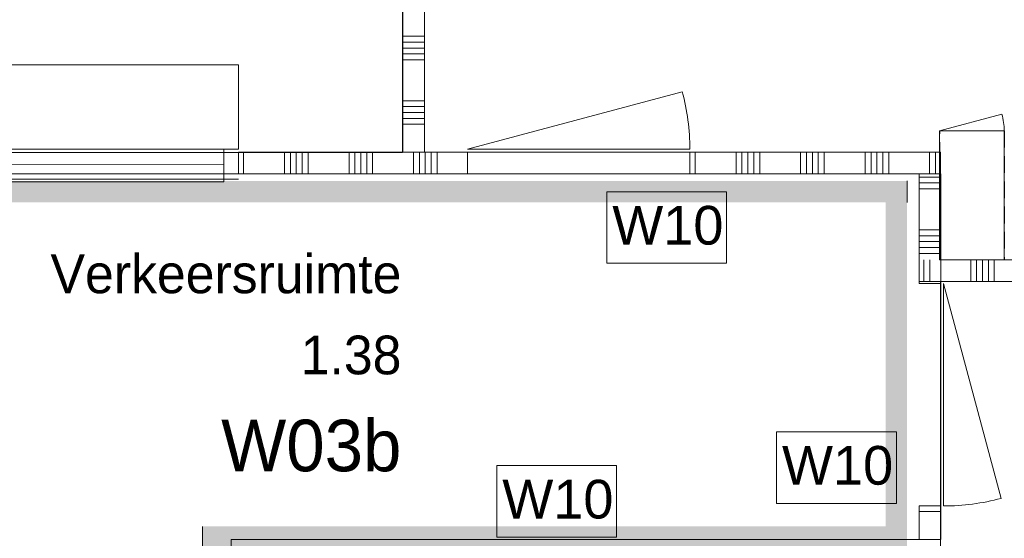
# Model space of a CAD drawing. Header units: millimetres. Extents: x -850 to 154668, y -25041 to 71030.
# Tile 125 of 211: x 15268 to 19846, y 57966 to 60377. Entities that reach past the tile are written whole.
import ezdxf
from ezdxf.enums import TextEntityAlignment as Align

# ---------------------------------------------------------------- set-up
doc = ezdxf.new("R2010")
doc.units = ezdxf.units.MM
doc.header["$MEASUREMENT"] = 0
doc.linetypes.add('B0702', pattern=[117.37, 78.119999, -39.250001])
for name, color, linetype in [('New_22 NC Binnenwanden', 7, 'Continuous'), ('New_22 NC Binnenwanden Deuren', 7, 'Continuous'), ('New_22 NC Binnenwanden Doorsnede-arcering', 7, 'Continuous'), ('New_22 NC Binnenwanden Laagscheidingslijnen', 7, 'Continuous'), ('New_22 NC Binnenwanden Ramen', 7, 'Continuous'), ('New_72 VI kastenwanden', 7, 'Continuous'), ('New_Info Wandafwerking aanduiding', 7, 'Continuous'), ('New_Info Wandafwerking aanduiding Doorsnede-arcering', 7, 'Continuous'), ('New_Z Ruimtefuncties', 7, 'Continuous'), ('New_Z Ruimtefuncties Zone omranding', 7, 'Continuous'), ('New_Z Ruimtefuncties Zone tekst', 7, 'Continuous')]:
    doc.layers.add(name, color=color, linetype=linetype)
doc.styles.add('GENERATED_STYLE_1', font='txt')
doc.styles.add('GENERATED_STYLE_2', font='txt')

# ---------------------------------------------------------------- blocks, each defined once
blk = doc.blocks.new('Kast basis 1D 22_9')
at = {"layer": 'New_72 VI kastenwanden', "color": 1, "linetype": 'Continuous', "lineweight": 0}
for p, q in [((0, 600), (300, 600)), ((0, 0), (0, 600)), ((300, 0), (300, 600)), ((0, 0), (300, 0)), ((0, 0), (289.8, -77.6))]:
    blk.add_line(p, q, dxfattribs=at)
blk.add_arc((0, 0), 300, 345, 0, dxfattribs=at)
blk = doc.blocks.new('Kast wand 1D 22_8')
at = {"layer": 'New_72 VI kastenwanden', "color": 1, "linetype": 'B0702', "lineweight": 0}
for p, q in [((300, 600), (0, 600)), ((0, 600), (0, 0)), ((300, 0), (300, 600)), ((0, 0), (300, 0))]:
    blk.add_line(p, q, dxfattribs=at)
blk = doc.blocks.new('*X2209')
at = {"layer": 'New_22 NC Binnenwanden Doorsnede-arcering', "color": 254, "linetype": 'Continuous', "lineweight": 0, "true_color": 0xe9ebeb}
for p, q in [((17118.6, 60300), (17050, 60300)), ((17118.6, 60272.6), (17050, 60272.6)), ((17150, 60300), (17118.6, 60300)), ((17150, 60272.6), (17118.6, 60272.6)), ((17118.6, 60245.1), (17050, 60245.1)), ((17118.6, 60217.7), (17050, 60217.7)), ((17150, 60245.1), (17118.6, 60245.1)), ((17150, 60217.7), (17118.6, 60217.7)), ((17118.6, 60190.3), (17050, 60190.3)), ((17150, 60190.3), (17118.6, 60190.3)), ((17118.6, 60000), (17050, 60000)), ((17150, 60000), (17118.6, 60000)), ((17118.6, 59972.6), (17050, 59972.6)), ((17118.6, 59945.1), (17050, 59945.1)), ((17150, 59972.6), (17118.6, 59972.6)), ((17150, 59945.1), (17118.6, 59945.1)), ((17118.6, 59917.7), (17050, 59917.7)), ((17118.6, 59890.3), (17050, 59890.3)), ((17150, 59917.7), (17118.6, 59917.7)), ((17150, 59890.3), (17118.6, 59890.3))]:
    blk.add_line(p, q, dxfattribs=at)
blk = doc.blocks.new('Wall_404_2', base_point=(17050, 66760))
at = {"layer": 'New_22 NC Binnenwanden', "color": 8, "linetype": 'Continuous', "lineweight": 0, "true_color": 0x778488, "flags": 128}
for points in [[(17050, 66760), (17050, 59760.3)], [(17150, 59760.3), (17150, 66760)], [(17050, 59760.3), (17150, 59760.3)]]:
    blk.add_lwpolyline(points, dxfattribs=at)
at = {"layer": 'New_22 NC Binnenwanden', "color": 8, "lineweight": 0, "true_color": 0x778488}
blk.add_blockref('*X2209', (0, 0), dxfattribs=at)
blk = doc.blocks.new('*X2453')
at = {"layer": 'New_22 NC Binnenwanden Doorsnede-arcering', "color": 254, "linetype": 'Continuous', "lineweight": 0, "true_color": 0xe9ebeb}
for p, q in [((19690.3, 59201.9), (19690.3, 59259.9)), ((19717.7, 59201.9), (19717.7, 59259.9)), ((19745.2, 59201.9), (19745.2, 59259.9)), ((19772.6, 59201.9), (19772.6, 59259.9)), ((19800, 59201.9), (19800, 59259.9)), ((19990.3, 59201.9), (19990.3, 59259.9)), ((20017.7, 59201.9), (20017.7, 59259.9)), ((20045.2, 59201.9), (20045.2, 59259.9)), ((20072.6, 59201.9), (20072.6, 59259.9)), ((20100, 59201.9), (20100, 59259.9)), ((20290.3, 59201.9), (20290.3, 59259.9)), ((20317.7, 59201.9), (20317.7, 59259.9)), ((20345.2, 59201.9), (20345.2, 59259.9)), ((20372.6, 59201.9), (20372.6, 59259.9)), ((20400, 59201.9), (20400, 59259.9)), ((20590.3, 59201.9), (20590.3, 59259.9)), ((20617.7, 59201.9), (20617.7, 59259.9)), ((20645.2, 59201.9), (20645.2, 59259.9)), ((20672.6, 59201.9), (20672.6, 59259.9)), ((20700, 59201.9), (20700, 59259.9)), ((20890.3, 59201.9), (20890.3, 59259.9)), ((20917.7, 59201.9), (20917.7, 59259.9)), ((20945.2, 59201.9), (20945.2, 59259.9)), ((20972.6, 59201.9), (20972.6, 59259.9)), ((21000, 59201.9), (21000, 59259.9)), ((21190.3, 59201.9), (21190.3, 59259.9)), ((21217.7, 59201.9), (21217.7, 59259.9)), ((21245.2, 59201.9), (21245.2, 59259.9)), ((21272.6, 59201.9), (21272.6, 59259.9)), ((21300, 59201.9), (21300, 59259.9)), ((21490.3, 59201.9), (21490.3, 59259.9)), ((21517.7, 59201.9), (21517.7, 59259.9)), ((21545.2, 59201.9), (21545.2, 59259.9)), ((21572.6, 59201.9), (21572.6, 59259.9)), ((21600, 59201.9), (21600, 59259.9)), ((21790.3, 59201.9), (21790.3, 59259.9)), ((21817.7, 59201.9), (21817.7, 59259.9)), ((21845.2, 59201.9), (21845.2, 59259.9)), ((21872.6, 59201.9), (21872.6, 59259.9)), ((21900, 59201.9), (21900, 59259.9)), ((22090.3, 59201.9), (22090.3, 59259.9)), ((22117.7, 59201.9), (22117.7, 59259.9)), ((22145.2, 59201.9), (22145.2, 59259.9)), ((22172.6, 59201.9), (22172.6, 59259.9)), ((22200, 59201.9), (22200, 59259.9)), ((19690.3, 59159.9), (19690.3, 59201.9)), ((19717.7, 59159.9), (19717.7, 59201.9)), ((19745.2, 59159.9), (19745.2, 59201.9)), ((19772.6, 59159.9), (19772.6, 59201.9)), ((19800, 59159.9), (19800, 59201.9)), ((19990.3, 59159.9), (19990.3, 59201.9)), ((20017.7, 59159.9), (20017.7, 59201.9)), ((20045.2, 59159.9), (20045.2, 59201.9)), ((20072.6, 59159.9), (20072.6, 59201.9)), ((20100, 59159.9), (20100, 59201.9)), ((20290.3, 59159.9), (20290.3, 59201.9)), ((20317.7, 59159.9), (20317.7, 59201.9)), ((20345.2, 59159.9), (20345.2, 59201.9)), ((20372.6, 59159.9), (20372.6, 59201.9)), ((20400, 59159.9), (20400, 59201.9)), ((20590.3, 59159.9), (20590.3, 59201.9)), ((20617.7, 59159.9), (20617.7, 59201.9)), ((20645.2, 59159.9), (20645.2, 59201.9)), ((20672.6, 59159.9), (20672.6, 59201.9)), ((20700, 59159.9), (20700, 59201.9)), ((20890.3, 59159.9), (20890.3, 59201.9)), ((20917.7, 59159.9), (20917.7, 59201.9)), ((20945.2, 59159.9), (20945.2, 59201.9)), ((20972.6, 59159.9), (20972.6, 59201.9)), ((21000, 59159.9), (21000, 59201.9)), ((21190.3, 59159.9), (21190.3, 59201.9)), ((21217.7, 59159.9), (21217.7, 59201.9)), ((21245.2, 59159.9), (21245.2, 59201.9)), ((21272.6, 59159.9), (21272.6, 59201.9)), ((21300, 59159.9), (21300, 59201.9)), ((21490.3, 59159.9), (21490.3, 59201.9)), ((21517.7, 59159.9), (21517.7, 59201.9)), ((21545.2, 59159.9), (21545.2, 59201.9)), ((21572.6, 59159.9), (21572.6, 59201.9)), ((21600, 59159.9), (21600, 59201.9)), ((21790.3, 59159.9), (21790.3, 59201.9)), ((21817.7, 59159.9), (21817.7, 59201.9)), ((21845.2, 59159.9), (21845.2, 59201.9)), ((21872.6, 59159.9), (21872.6, 59201.9)), ((21900, 59159.9), (21900, 59201.9)), ((22090.3, 59159.9), (22090.3, 59201.9)), ((22117.7, 59159.9), (22117.7, 59201.9)), ((22145.2, 59159.9), (22145.2, 59201.9)), ((22172.6, 59159.9), (22172.6, 59201.9)), ((22200, 59159.9), (22200, 59201.9))]:
    blk.add_line(p, q, dxfattribs=at)
blk = doc.blocks.new('*X2454')
at = {"layer": 'New_22 NC Binnenwanden Doorsnede-arcering', "color": 254, "linetype": 'Continuous', "lineweight": 0, "true_color": 0xe9ebeb}
for p, q in [((19500, 59201.9), (19500, 59209.9)), ((19472.6, 59159.9), (19472.6, 59182.5)), ((19500, 59159.9), (19500, 59201.9))]:
    blk.add_line(p, q, dxfattribs=at)
blk = doc.blocks.new('*X2455')
at = {"layer": 'New_22 NC Binnenwanden Doorsnede-arcering', "color": 254, "linetype": 'Continuous', "lineweight": 0, "true_color": 0xe9ebeb}
for p, q in [((19472.6, 59201.9), (19472.6, 59259.9)), ((19500, 59209.9), (19500, 59259.9)), ((19472.6, 59182.5), (19472.6, 59201.9))]:
    blk.add_line(p, q, dxfattribs=at)
blk = doc.blocks.new('Wall_479_2', base_point=(19550, 59159.9))
at = {"layer": 'New_22 NC Binnenwanden', "color": 8, "linetype": 'Continuous', "lineweight": 0, "true_color": 0x778488, "flags": 128}
for points in [[(19450, 59159.9), (19450, 59259.9)], [(22250, 59259.9), (19550, 59259.9)], [(19450, 59159.9), (22250, 59159.9)]]:
    blk.add_lwpolyline(points, dxfattribs=at)
at = {"layer": 'New_22 NC Binnenwanden', "color": 8, "lineweight": 0, "true_color": 0x778488}
for name in ['*X2455', '*X2453', '*X2454']:
    blk.add_blockref(name, (0, 0), dxfattribs=at)
blk = doc.blocks.new('*X2637')
at = {"layer": 'New_22 NC Binnenwanden Doorsnede-arcering', "color": 254, "linetype": 'Continuous', "lineweight": 0, "true_color": 0xe9ebeb}
for p, q in [((19550, 58090.1), (19450, 58090.1)), ((19550, 57899.8), (19450, 57899.8)), ((19550, 57872.4), (19450, 57872.4))]:
    blk.add_line(p, q, dxfattribs=at)
blk = doc.blocks.new('D1 22_6')
at = {"layer": 'New_22 NC Binnenwanden Deuren', "color": 1, "linetype": 'Continuous', "lineweight": 0}
for q in [(-481.8, 267.6), (-517, 0)]:
    blk.add_line((517, 0), q, dxfattribs=at)
at = {"layer": 'New_22 NC Binnenwanden Deuren', "color": 7, "linetype": 'Continuous', "lineweight": 0}
for p, q in [((-517, -114), (-517, -14)), ((-517, -114), (-517, -14)), ((517, -114), (517, -14)), ((517, -114), (517, -14))]:
    blk.add_line(p, q, dxfattribs=at)
at = {"layer": 'New_22 NC Binnenwanden Deuren', "color": 1, "linetype": 'Continuous', "lineweight": 0}
blk.add_arc((517, 0), 1034, 165, 180, dxfattribs=at)
blk = doc.blocks.new('Wall_528_2', base_point=(19550, 57859.9))
at = {"layer": 'New_22 NC Binnenwanden', "color": 8, "linetype": 'Continuous', "lineweight": 0, "true_color": 0x778488}
for p, q in [((19450, 59149.9), (19550, 59149.9)), ((19450, 58115.9), (19550, 58115.9))]:
    blk.add_line(p, q, dxfattribs=at)
at = {"layer": 'New_22 NC Binnenwanden', "color": 8, "linetype": 'Continuous', "lineweight": 0, "true_color": 0x778488, "flags": 128}
for points in [[(19450, 59159.9), (19550, 59159.9)], [(19450, 59159.9), (19450, 59149.9)], [(19550, 59149.9), (19550, 59159.9)], [(19450, 58115.9), (19450, 57959.9)], [(19550, 57859.9), (19550, 58115.9)], [(19450, 57859.9), (19550, 57859.9)]]:
    blk.add_lwpolyline(points, dxfattribs=at)
at = {"layer": 'New_22 NC Binnenwanden', "color": 8, "lineweight": 0, "true_color": 0x778488}
blk.add_blockref('*X2637', (0, 0), dxfattribs=at)
at = {"layer": 'New_22 NC Binnenwanden Deuren', "color": 1, "linetype": 'Continuous', "lineweight": 0, "xscale": -0.9999999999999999, "zscale": 1000, "rotation": 269.9993948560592}
blk.add_blockref('D1 22_6', (19564, 58632.9), dxfattribs=at)
blk = doc.blocks.new('*X2643')
at = {"layer": 'New_22 NC Binnenwanden Doorsnede-arcering', "color": 254, "linetype": 'Continuous', "lineweight": 0, "true_color": 0xe9ebeb}
for p, q in [((16308.9, 59760.3), (16308.9, 59660.3)), ((16499.2, 59760.3), (16499.2, 59660.3)), ((16526.6, 59760.3), (16526.6, 59660.3)), ((16554.1, 59760.3), (16554.1, 59660.3)), ((16581.5, 59760.3), (16581.5, 59660.3)), ((16608.9, 59760.3), (16608.9, 59660.3)), ((16799.2, 59760.3), (16799.2, 59660.3)), ((16826.6, 59760.3), (16826.6, 59660.3)), ((16854.1, 59760.3), (16854.1, 59660.3)), ((16881.5, 59760.3), (16881.5, 59660.3)), ((16908.9, 59760.3), (16908.9, 59660.3)), ((17099.2, 59760.3), (17099.2, 59660.3)), ((17126.6, 59760.3), (17126.6, 59660.3)), ((17154.1, 59760.3), (17154.1, 59660.3)), ((17181.5, 59760.3), (17181.5, 59660.3)), ((17208.9, 59760.3), (17208.9, 59660.3))]:
    blk.add_line(p, q, dxfattribs=at)
blk = doc.blocks.new('*X2644')
at = {"layer": 'New_22 NC Binnenwanden Doorsnede-arcering', "color": 254, "linetype": 'Continuous', "lineweight": 0, "true_color": 0xe9ebeb}
for p, q in [((18408.9, 59760.3), (18408.9, 59660.3)), ((18599.2, 59760.3), (18599.2, 59660.3)), ((18626.6, 59760.3), (18626.6, 59660.3)), ((18654.1, 59760.3), (18654.1, 59660.3)), ((18681.5, 59760.3), (18681.5, 59660.3)), ((18708.9, 59760.3), (18708.9, 59660.3)), ((18899.2, 59760.3), (18899.2, 59660.3)), ((18926.6, 59760.3), (18926.6, 59660.3)), ((18954.1, 59760.3), (18954.1, 59660.3)), ((18981.5, 59760.3), (18981.5, 59660.3)), ((19008.9, 59760.3), (19008.9, 59660.3)), ((19199.2, 59760.3), (19199.2, 59660.3)), ((19226.6, 59760.3), (19226.6, 59660.3)), ((19254.1, 59760.3), (19254.1, 59660.3)), ((19281.5, 59760.3), (19281.5, 59660.3)), ((19308.9, 59760.3), (19308.9, 59660.3)), ((19499.2, 59760.3), (19499.2, 59709.5)), ((19526.6, 59760.3), (19526.6, 59736.9))]:
    blk.add_line(p, q, dxfattribs=at)
blk = doc.blocks.new('#Pui inbouwgarderobe 01')
at = {"layer": 'New_22 NC Binnenwanden Ramen', "color": 9, "linetype": 'Continuous', "lineweight": 0}
for p, q in [((-1600, 0), (-1600, -392)), ((-1533, 0), (-1600, 0)), ((1533, 0), (-1533, 0)), ((1600, 0), (1533, 0)), ((1600, -392), (1600, 0)), ((-1600, -392), (-1533, -392)), ((-1533, -392), (-1533, -513)), ((-1533, -392), (1533, -392)), ((1533, -513), (1533, -392)), ((1533, -392), (1600, -392)), ((-1533, -513), (-1533, -543)), ((1533, -531), (-1533, -531)), ((-1533, -543), (-1515, -543)), ((-1515, -543), (1515, -543)), ((1515, -543), (1533, -543)), ((1533, -543), (1533, -513))]:
    blk.add_line(p, q, dxfattribs=at)
at = {"layer": 'New_22 NC Binnenwanden Ramen', "color": 1, "linetype": 'Continuous', "lineweight": 0}
for p, q in [((1533, -462), (-1533, -462)), ((-1533, -513), (-1533, -543)), ((-1533, -543), (-1533, -513)), ((-1533, -513), (-1533, -543)), ((-1533, -543), (-1533, -513)), ((-1533, -513), (-1533, -543)), ((-1533, -543), (-1533, -513)), ((-1533, -543), (-1515, -543)), ((-1515, -543), (-1533, -543)), ((1515, -543), (1533, -543)), ((1533, -543), (1515, -543)), ((1533, -543), (1533, -513)), ((1533, -513), (1533, -543)), ((1533, -543), (1533, -513))]:
    blk.add_line(p, q, dxfattribs=at)
blk = doc.blocks.new('Rnx verticaal 22')
at = {"layer": 'New_22 NC Binnenwanden Ramen', "color": 1, "linetype": 'Continuous', "lineweight": 0}
for p, q in [((-1600, 0), (-1533, 0)), ((-1533, 0), (-1533, -139)), ((-1533, 0), (1533, 0)), ((1533, -139), (1533, 0)), ((1533, 0), (1600, 0)), ((-1533, -139), (-1600, -139)), ((1533, -139), (-1533, -139)), ((1600, -139), (1533, -139))]:
    blk.add_line(p, q, dxfattribs=at)
at = {"layer": 'New_22 NC Binnenwanden Ramen', "color": 7, "linetype": 'Continuous', "lineweight": 0}
for p, q in [((-1600, -25), (-1600, -125)), ((-1600, -25), (-1600, -125)), ((1600, -25), (1600, -125)), ((1600, -25), (1600, -125))]:
    blk.add_line(p, q, dxfattribs=at)
blk = doc.blocks.new('*X2652')
at = {"layer": 'New_22 NC Binnenwanden Doorsnede-arcering', "color": 254, "linetype": 'Continuous', "lineweight": 0, "true_color": 0xe9ebeb}
for p, q in [((19499.2, 59709.5), (19499.2, 59660.3)), ((19526.6, 59736.9), (19526.6, 59660.3))]:
    blk.add_line(p, q, dxfattribs=at)
blk = doc.blocks.new('Wall_529_2', base_point=(5200.1, 59660.1))
at = {"layer": 'New_22 NC Binnenwanden', "color": 8, "linetype": 'Continuous', "lineweight": 0, "true_color": 0x778488}
for p, q in [((17350, 59660.3), (17350, 59760.3)), ((18384, 59660.3), (18384, 59760.3))]:
    blk.add_line(p, q, dxfattribs=at)
at = {"layer": 'New_22 NC Binnenwanden', "color": 8, "linetype": 'Continuous', "lineweight": 0, "true_color": 0x778488, "flags": 128}
for points in [[(17350, 59760.3), (16284.7, 59760.3)], [(19550, 59760.3), (18384, 59760.3)], [(19550, 59760.3), (19550, 59660.3)], [(16284.7, 59660.3), (17350, 59660.3)], [(18384, 59660.3), (19450, 59660.3)]]:
    blk.add_lwpolyline(points, dxfattribs=at)
at = {"layer": 'New_22 NC Binnenwanden Laagscheidingslijnen', "color": 8, "linetype": 'Continuous', "lineweight": 0, "true_color": 0x778488}
blk.add_line((19550, 59660.3), (19450, 59660.3), dxfattribs=at)
at = {"layer": 'New_22 NC Binnenwanden', "color": 8, "lineweight": 0, "true_color": 0x778488}
for name in ['*X2643', '*X2644', '*X2652']:
    blk.add_blockref(name, (0, 0), dxfattribs=at)
at = {"layer": 'New_22 NC Binnenwanden Deuren', "color": 1, "linetype": 'Continuous', "lineweight": 0, "xscale": -1, "zscale": 1000, "rotation": 0.0007739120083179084}
blk.add_blockref('D1 22_6', (17867, 59774.3), dxfattribs=at)
at = {"layer": 'New_22 NC Binnenwanden Ramen', "color": 1, "linetype": 'Continuous', "lineweight": 0, "zscale": 1000}
for name, p, xscale, rotation in [('#Pui inbouwgarderobe 01', (14684.7, 60166.3), -0.9999999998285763, 0.0007739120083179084), ('Rnx verticaal 22', (14684.7, 59635.3), -1, 180.0007739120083)]:
    blk.add_blockref(name, p, dxfattribs=dict(at, xscale=xscale, rotation=rotation))
blk = doc.blocks.new('*X2752')
at = {"layer": 'New_22 NC Binnenwanden Doorsnede-arcering', "color": 254, "linetype": 'Continuous', "lineweight": 0, "true_color": 0xe9ebeb}
for p, q in [((19550, 59645.1), (19450, 59645.1)), ((19550, 59617.7), (19450, 59617.7)), ((19550, 59590.3), (19450, 59590.3)), ((19550, 59400), (19450, 59400)), ((19550, 59372.6), (19450, 59372.6)), ((19550, 59345.1), (19450, 59345.1)), ((19550, 59317.7), (19450, 59317.7)), ((19550, 59290.3), (19450, 59290.3))]:
    blk.add_line(p, q, dxfattribs=at)
blk = doc.blocks.new('Wall_553_2', base_point=(19550, 59159.9))
at = {"layer": 'New_22 NC Binnenwanden', "color": 8, "linetype": 'Continuous', "lineweight": 0, "true_color": 0x778488, "flags": 128}
for points in [[(19450, 59660.3), (19450, 59259.9)], [(19550, 59259.9), (19550, 59660.3)]]:
    blk.add_lwpolyline(points, dxfattribs=at)
at = {"layer": 'New_22 NC Binnenwanden Laagscheidingslijnen', "color": 8, "linetype": 'Continuous', "lineweight": 0, "true_color": 0x778488}
blk.add_line((19550, 59660.3), (19450, 59660.3), dxfattribs=at)
at = {"layer": 'New_22 NC Binnenwanden', "color": 8, "lineweight": 0, "true_color": 0x778488}
blk.add_blockref('*X2752', (0, 0), dxfattribs=at)
blk = doc.blocks.new('Verkeersruimte_1.38_2_2', base_point=(16214.3, 58760.6))
at = {"layer": 'New_Z Ruimtefuncties Zone tekst', "color": 2, "lineweight": 0}
for tag, height, style, p in [('DUMMY_938', 180, 'GENERATED_STYLE_1', (17042.9, 59326.3)), ('ROOM_NAME', 180, 'GENERATED_STYLE_1', (17042.9, 59285.1)), ('DUMMY_939', 180, 'GENERATED_STYLE_1', (17042.9, 58949.1)), ('ROOM_NUMBER', 180, 'GENERATED_STYLE_1', (17042.9, 58908)), ('stWallCovering', 240, 'GENERATED_STYLE_2', (17042.9, 58517.1))]:
    blk.add_attdef(tag, text='', height=height, dxfattribs=dict(at, style=style)).set_placement(p, align=Align.TOP_RIGHT)
at = {"layer": 'New_Z Ruimtefuncties Zone tekst', "color": 2, "lineweight": 0, "style": 'GENERATED_STYLE_2'}
blk.add_attdef('DUMMY_940', text='', height=240, dxfattribs=at).set_placement((15385.6, 58572), align=Align.TOP_LEFT)
blk = doc.blocks.new('Wall_644_2', base_point=(5373.5, 59577.2))
at = {"layer": 'New_Info Wandafwerking aanduiding Doorsnede-arcering', "linetype": 'Continuous', "lineweight": 0}
for points in [[(5423.5, 59527.2), (19294.5, 59527.2), (19294.5, 59627.2), (5423.5, 59627.2)], [(19294.5, 59527.2), (19394.5, 59627.2), (19294.5, 59627.2)], [(19294.5, 59527.2), (19394.5, 59527.2), (19394.5, 59627.2)]]:
    blk.add_hatch(color=1, dxfattribs=at).paths.add_polyline_path(points)
at = {"layer": 'New_Info Wandafwerking aanduiding', "color": 9, "linetype": 'Continuous', "lineweight": 0, "flags": 128}
blk.add_lwpolyline([(19394.5, 59627.2), (19394.5, 59527.2)], dxfattribs=at)
blk = doc.blocks.new('Wall_645_2', base_point=(19344.5, 59577.2))
at = {"layer": 'New_Info Wandafwerking aanduiding Doorsnede-arcering', "linetype": 'Continuous', "lineweight": 0}
for points in [[(19294.5, 59527.2), (19294.5, 58021.1), (19394.5, 58021.1), (19394.5, 59527.2)], [(19294.5, 58021.1), (19394.5, 57921.1), (19394.5, 58021.1)], [(19294.5, 57921.1), (19394.5, 57921.1), (19294.5, 58021.1)]]:
    blk.add_hatch(color=1, dxfattribs=at).paths.add_polyline_path(points)
at = {"layer": 'New_Info Wandafwerking aanduiding', "color": 9, "linetype": 'Continuous', "lineweight": 0, "flags": 128}
blk.add_lwpolyline([(19394.5, 57921.1), (19294.5, 57921.1)], dxfattribs=at)
blk = doc.blocks.new('Wall_646_2', base_point=(19344.5, 57971.1))
at = {"layer": 'New_Info Wandafwerking aanduiding Doorsnede-arcering', "linetype": 'Continuous', "lineweight": 0}
for points in [[(16118, 58021.1), (16218, 57921.1), (16218, 58021.1)], [(16118, 57921.1), (16218, 57921.1), (16118, 58021.1)], [(19294.5, 58021.1), (16218, 58021.1), (16218, 57921.1), (19294.5, 57921.1)]]:
    blk.add_hatch(color=1, dxfattribs=at).paths.add_polyline_path(points)
at = {"layer": 'New_Info Wandafwerking aanduiding', "color": 9, "linetype": 'Continuous', "lineweight": 0, "flags": 128}
blk.add_lwpolyline([(16118, 58021.1), (16118, 57921.1)], dxfattribs=at)

msp = doc.modelspace()

# ---------------------------------------------------------------- linework, layer by layer
at = {"layer": 'New_Info Wandafwerking aanduiding', "color": 9, "linetype": 'Continuous', "lineweight": 0, "flags": 128}
for points in [[(17998.3, 59577.2), (18555.2, 59577.2), (18555.2, 59244.4), (17998.3, 59244.4)], [(18787.6, 58461), (19344.5, 58461), (19344.5, 58128.1), (18787.6, 58128.1)], [(17486.9, 58304), (18043.7, 58304), (18043.7, 57971.1), (17486.9, 57971.1)]]:
    msp.add_lwpolyline(points, close=True, dxfattribs=at)
at = {"layer": 'New_Z Ruimtefuncties Zone omranding', "color": 231, "linetype": 'Continuous', "lineweight": 0, "true_color": 0xf9acba, "flags": 128}
for points in [[(8847.9, 66395), (8247.2, 66395), (8247.2, 63135), (8847.9, 63135), (8847.9, 59760), (17047.2, 59760), (17047.2, 66760), (8847.9, 66760)], [(17150, 66760), (17150, 59760.4), (19547.2, 59760.3), (19547.2, 59259.9), (22247.2, 59260), (22247.2, 59859.9), (25597.9, 59859.9), (25597.9, 66760)], [(18099.9, 54079.9), (18100, 50560), (25600, 50560), (25600, 50734.9), (25600.7, 50734.9), (25600.7, 55634.9), (25600.7, 59759.9), (22350, 59759.9), (22350, 59159.9), (19550, 59159.9), (19550, 57859.9), (19550, 54079.9)]]:
    msp.add_lwpolyline(points, close=True, dxfattribs=at)
at = {"layer": 'New_Z Ruimtefuncties Zone omranding', "color": 41, "linetype": 'Continuous', "lineweight": 0, "true_color": 0xffeeaa, "flags": 128}
msp.add_lwpolyline([(16851.1, 46053.8), (16851.1, 47840.1), (16251.2, 47840.1), (16251.2, 57960), (19550.7, 57960), (19550.7, 59660), (5300.1, 59660), (5300.1, 57960), (8950, 57960), (8950, 30160)], dxfattribs=at)

# ---------------------------------------------------------------- block references
at = {"layer": 'New_22 NC Binnenwanden', "color": 8, "lineweight": 0, "true_color": 0x778488}
for name, p in [('Wall_404_2', (17050, 66760)), ('Wall_529_2', (5200.1, 59660.1)), ('Wall_553_2', (19550, 59159.9)), ('Wall_479_2', (19550, 59159.9)), ('Wall_528_2', (19550, 57859.9))]:
    msp.add_blockref(name, p, dxfattribs=at)
at = {"layer": 'New_72 VI kastenwanden', "color": 1, "linetype": 'Continuous', "lineweight": 0, "xscale": -1, "zscale": 1000, "rotation": 180}
for name, p in [('Kast basis 1D 22_9', (19545.7, 59860)), ('Kast wand 1D 22_8', (19545.7, 59860)), ('Kast wand 1D 22_8', (19547.2, 59860))]:
    msp.add_blockref(name, p, dxfattribs=at)
at = {"layer": 'New_Info Wandafwerking aanduiding', "color": 1, "lineweight": 0}
for name, p in [('Wall_644_2', (5373.5, 59577.2)), ('Wall_645_2', (19344.5, 59577.2)), ('Wall_646_2', (19344.5, 57971.1))]:
    msp.add_blockref(name, p, dxfattribs=at)
at = {"layer": 'New_Z Ruimtefuncties', "color": 2, "linetype": 'Continuous', "lineweight": 0}
msp.add_blockref('Verkeersruimte_1.38_2_2', (16214.3, 58760.6), dxfattribs=at).add_auto_attribs({'ROOM_NAME': 'Verkeersruimte', 'ROOM_NUMBER': '1.38', 'stWallCovering': 'W03b'})

# ---------------------------------------------------------------- texts
at = {"layer": 'New_Info Wandafwerking aanduiding', "color": 2, "linetype": 'Continuous', "lineweight": 0, "char_height": 180, "style": 'GENERATED_STYLE_1'}
for insert, attachment_point in [((18023.3, 59511.1), 1), ((18812.6, 58394.8), 1), ((17511.9, 58054.9), 7)]:
    msp.add_mtext('\\A1;{\\pql;\\fArial|b0|i0|c0|p38;W10}', dxfattribs=dict(at, insert=insert, attachment_point=attachment_point))

doc.saveas('drawing.dxf')
